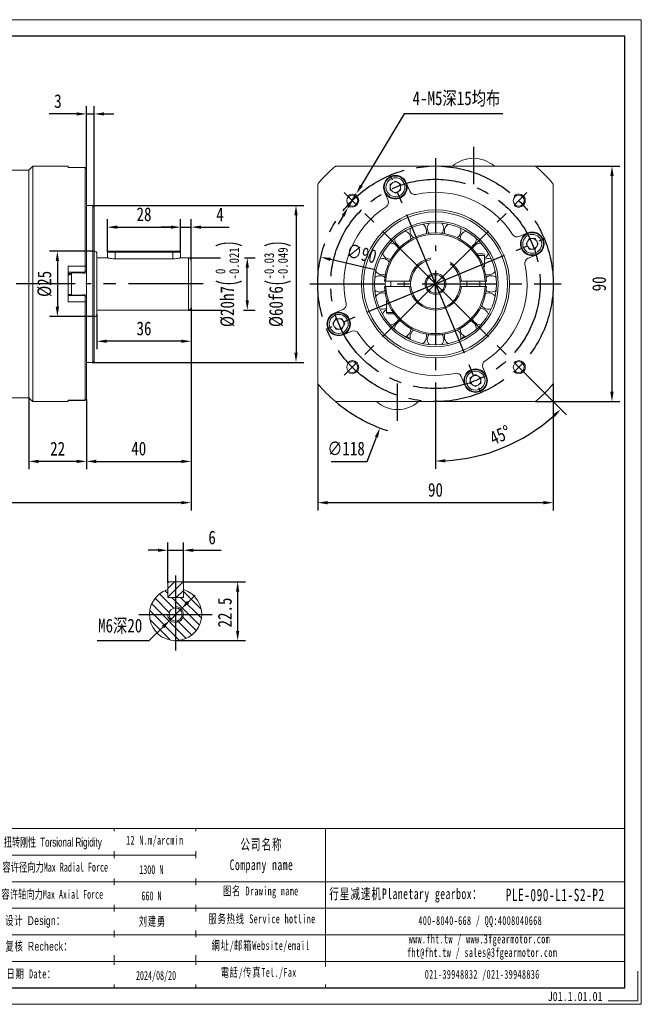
# Model space of a CAD drawing. Header units: millimetres. Extents: x -82 to 450, y -86 to 290.
# Tile 3 of 3: x 212 to 450, y -86 to 290. Entities that reach past the tile are written whole.
import ezdxf

# ---------------------------------------------------------------- set-up
doc = ezdxf.new("R2010")
doc.units = ezdxf.units.MM
doc.header["$LTSCALE"] = 1.5
doc.header["$PDSIZE"] = -1
doc.linetypes.add('CENTER2', pattern=[28.575, 19.05, -3.175, 3.175, -3.175])
doc.layers.get('0').update_dxf_attribs({"lineweight": 18})
doc.layers.get('Defpoints').update_dxf_attribs({"lineweight": 18})
for name, color, linetype in [('1轮廓实线层', 7, 'Continuous'), ('3中心线层', 1, 'CENTER2'), ('5剖面线层', 2, 'Continuous'), ('6文字层', 3, 'Continuous'), ('7标注层', 4, 'Continuous')]:
    doc.layers.add(name, color=color, linetype=linetype)
doc.layers.add('SLD-0', color=7, linetype='Continuous', lineweight=18)
doc.layers.add('细实线', color=7, linetype='Continuous', lineweight=18)
doc.styles.add('TH_GBDIM', font='txt', dxfattribs={"width": 0.8})
doc.styles.add('标准', font='txt', dxfattribs={"width": 0.667})
doc.styles.add('样式 1', font='txt', dxfattribs={"width": 0.8})
doc.dimstyles.new('TH_GBDIM', dxfattribs={"dimscale": 1.5, "dimtxt": 3.5, "dimasz": 2.5, "dimexe": 2, "dimexo": 0, "dimgap": 1.5, "dimtad": 1, "dimdec": 1, "dimdsep": 46, "dimtxsty": 'TH_GBDIM', "dimcen": 2.5, "dimdle": 5, "dimclrd": 4, "dimclre": 4, "dimclrt": 3, "dimadec": 0, "dimazin": 2, "dimtfac": 0.714286, "dimtdec": 1, "dimtmove": 0, "dimatfit": 3, "dimfxl": 1, "dimtolj": 1, "dimarcsym": 0})

# ---------------------------------------------------------------- blocks, each defined once
blk = doc.blocks.new('*D8')
at = {"layer": '7标注层', "color": 4, "lineweight": -2}
for p, q in [((121.78, 148.9), (121.78, 102.3)), ((277.78, 146.24), (277.78, 102.3)), ((125.53, 105.3), (274.03, 105.3))]:
    blk.add_line(p, q, dxfattribs=at)
at = {"layer": '7标注层', "color": 4}
for points in [[(125.53, 105.92), (125.53, 104.67), (121.78, 105.3)], [(274.03, 104.67), (274.03, 105.92), (277.78, 105.3)]]:
    blk.add_solid(points, dxfattribs=at)
at = {"layer": 'Defpoints', "color": 0}
for p in [(121.78, 148.9), (277.78, 146.24), (277.78, 105.3)]:
    blk.add_point(p, dxfattribs=at)
at = {"layer": '7标注层', "color": 3, "insert": (199.78, 110.17), "char_height": 5.25, "attachment_point": 5, "style": 'TH_GBDIM'}
blk.add_mtext('\\A1;{157}{}{}', dxfattribs=at)
blk = doc.blocks.new('*D9')
at = {"layer": '7标注层', "color": 4, "lineweight": -2}
for p, q in [((265.09, 87.1), (261.34, 87.1)), ((268.84, 74.66), (268.84, 90.1)), ((268.84, 87.1), (274.84, 87.1)), ((274.84, 74.66), (274.84, 90.1)), ((278.59, 87.1), (289.25, 87.1))]:
    blk.add_line(p, q, dxfattribs=at)
at = {"layer": '7标注层', "color": 4}
for points in [[(265.09, 86.47), (265.09, 87.72), (268.84, 87.1)], [(278.59, 87.72), (278.59, 86.47), (274.84, 87.1)]]:
    blk.add_solid(points, dxfattribs=at)
at = {"layer": 'Defpoints', "color": 0}
for p in [(274.84, 87.1), (268.84, 74.66), (274.84, 74.66)]:
    blk.add_point(p, dxfattribs=at)
at = {"layer": '7标注层', "color": 3, "insert": (285.79, 91.97), "char_height": 5.25, "attachment_point": 5, "style": 'TH_GBDIM'}
blk.add_mtext('\\A1;6', dxfattribs=at)
blk = doc.blocks.new('*D10')
at = {"layer": '7标注层', "color": 4, "lineweight": -2}
for p, q in [((274.44, 75.06), (298.56, 75.06)), ((295.56, 71.31), (295.56, 56.31)), ((271.84, 52.56), (298.56, 52.56))]:
    blk.add_line(p, q, dxfattribs=at)
at = {"layer": '7标注层', "color": 4}
for points in [[(296.18, 71.31), (294.93, 71.31), (295.56, 75.06)], [(294.93, 56.31), (296.18, 56.31), (295.56, 52.56)]]:
    blk.add_solid(points, dxfattribs=at)
at = {"layer": 'Defpoints', "color": 0}
for p in [(274.44, 75.06), (271.84, 52.56), (295.56, 52.56)]:
    blk.add_point(p, dxfattribs=at)
at = {"layer": '7标注层', "color": 3, "insert": (290.68, 63.31), "char_height": 5.25, "attachment_point": 5, "rotation": 90, "style": 'TH_GBDIM'}
blk.add_mtext('\\A1;22.5', dxfattribs=at)
blk = doc.blocks.new('*D11')
at = {"layer": '7标注层', "color": 4, "lineweight": -2}
for p, q in [((326.14, 150.74), (326.14, 102.3)), ((416.14, 150.74), (416.14, 102.3)), ((329.89, 105.3), (412.39, 105.3))]:
    blk.add_line(p, q, dxfattribs=at)
at = {"layer": '7标注层', "color": 4}
for points in [[(329.89, 105.92), (329.89, 104.67), (326.14, 105.3)], [(412.39, 104.67), (412.39, 105.92), (416.14, 105.3)]]:
    blk.add_solid(points, dxfattribs=at)
at = {"layer": 'Defpoints', "color": 0}
for p in [(326.14, 150.74), (416.14, 150.74), (416.14, 105.3)]:
    blk.add_point(p, dxfattribs=at)
at = {"layer": '7标注层', "color": 3, "insert": (371.14, 110.17), "char_height": 5.25, "attachment_point": 5, "style": 'TH_GBDIM'}
blk.add_mtext('\\A1;90', dxfattribs=at)
blk = doc.blocks.new('*D12')
at = {"layer": '7标注层', "color": 4, "lineweight": -2}
for p, q in [((409.3, 233.9), (441.55, 233.9)), ((438.55, 230.15), (438.55, 147.65)), ((409.3, 143.9), (441.55, 143.9))]:
    blk.add_line(p, q, dxfattribs=at)
at = {"layer": '7标注层', "color": 4}
for points in [[(439.18, 230.15), (437.93, 230.15), (438.55, 233.9)], [(437.93, 147.65), (439.18, 147.65), (438.55, 143.9)]]:
    blk.add_solid(points, dxfattribs=at)
at = {"layer": 'Defpoints', "color": 0}
for p in [(409.3, 233.9), (409.3, 143.9), (438.55, 143.9)]:
    blk.add_point(p, dxfattribs=at)
at = {"layer": '7标注层', "color": 3, "insert": (433.68, 188.9), "char_height": 5.25, "attachment_point": 5, "rotation": 90, "style": 'TH_GBDIM'}
blk.add_mtext('\\A1;90', dxfattribs=at)
blk = doc.blocks.new('*D13')
at = {"layer": '7标注层', "color": 4, "lineweight": -2}
for p, q in [((359.13, 253.85), (342.78, 226.51)), ((396.9, 253.85), (359.13, 253.85)), ((337.78, 218.14), (340.86, 223.29)), ((335.85, 214.93), (333.93, 211.71))]:
    blk.add_line(p, q, dxfattribs=at)
at = {"layer": '7标注层', "color": 4}
for points in [[(342.25, 226.83), (343.32, 226.19), (340.86, 223.29)], [(336.39, 214.61), (335.32, 215.25), (337.78, 218.14)]]:
    blk.add_solid(points, dxfattribs=at)
at = {"layer": 'Defpoints', "color": 0}
for p in [(340.86, 223.29), (337.78, 218.14)]:
    blk.add_point(p, dxfattribs=at)
at = {"layer": '7标注层', "color": 3, "insert": (379.14, 259.56), "char_height": 5.25, "attachment_point": 5, "style": 'TH_GBDIM'}
blk.add_mtext('\\A1;{4-M5深15均布}{}{}', dxfattribs=at)
blk = doc.blocks.new('*D17')
at = {"layer": '7标注层', "color": 4, "lineweight": -2}
for p, q in [((276.78, 198.9), (289.01, 198.9)), ((298.15, 198.9), (302.23, 198.9)), ((299.23, 182.65), (299.23, 195.15)), ((276.78, 178.9), (289.66, 178.9)), ((297.77, 178.9), (302.23, 178.9))]:
    blk.add_line(p, q, dxfattribs=at)
at = {"layer": '7标注层', "color": 4}
for points in [[(299.86, 195.15), (298.61, 195.15), (299.23, 198.9)], [(298.61, 182.65), (299.86, 182.65), (299.23, 178.9)]]:
    blk.add_solid(points, dxfattribs=at)
at = {"layer": 'Defpoints', "color": 0}
for p in [(276.78, 198.9), (299.23, 198.9), (276.78, 178.9)]:
    blk.add_point(p, dxfattribs=at)
at = {"layer": '7标注层', "color": 3, "insert": (292.21, 188.9), "char_height": 5.25, "attachment_point": 5, "rotation": 90, "style": 'TH_GBDIM'}
blk.add_mtext('\\A1;{\\A1;{%%c20}{}{h7\\H0.7143x;{\\H2x;\\W0.5;(}\\S 0^ -0.021;{\\H2x;\\W0.5;)}}}', dxfattribs=at)
blk = doc.blocks.new('*D18')
at = {"layer": '7标注层', "color": 4, "lineweight": -2}
for p, q in [((273.78, 201), (273.78, 213.58)), ((277.78, 197.9), (277.78, 213.58)), ((270.03, 210.58), (266.28, 210.58)), ((273.78, 210.58), (277.78, 210.58)), ((281.53, 210.58), (292.36, 210.58))]:
    blk.add_line(p, q, dxfattribs=at)
at = {"layer": '7标注层', "color": 4}
for points in [[(270.03, 209.96), (270.03, 211.21), (273.78, 210.58)], [(281.53, 211.21), (281.53, 209.96), (277.78, 210.58)]]:
    blk.add_solid(points, dxfattribs=at)
at = {"layer": 'Defpoints', "color": 0}
for p in [(277.78, 210.58), (273.78, 201), (277.78, 197.9)]:
    blk.add_point(p, dxfattribs=at)
at = {"layer": '7标注层', "color": 3, "insert": (288.82, 215.46), "char_height": 5.25, "attachment_point": 5, "style": 'TH_GBDIM'}
blk.add_mtext('\\A1;4', dxfattribs=at)
blk = doc.blocks.new('*D19')
at = {"layer": '7标注层', "color": 4, "lineweight": -2}
for p, q in [((245.78, 201), (245.78, 213.58)), ((273.78, 201), (273.78, 213.58)), ((249.53, 210.58), (270.03, 210.58))]:
    blk.add_line(p, q, dxfattribs=at)
at = {"layer": '7标注层', "color": 4}
for points in [[(249.53, 211.21), (249.53, 209.96), (245.78, 210.58)], [(270.03, 209.96), (270.03, 211.21), (273.78, 210.58)]]:
    blk.add_solid(points, dxfattribs=at)
at = {"layer": 'Defpoints', "color": 0}
for p in [(273.78, 210.58), (245.78, 201), (273.78, 201)]:
    blk.add_point(p, dxfattribs=at)
at = {"layer": '7标注层', "color": 3, "insert": (259.78, 215.46), "char_height": 5.25, "attachment_point": 5, "style": 'TH_GBDIM'}
blk.add_mtext('\\A1;28', dxfattribs=at)
blk = doc.blocks.new('*D20')
at = {"layer": '7标注层', "color": 4, "lineweight": -2}
for p, q in [((241.78, 177.4), (241.78, 163.98)), ((277.78, 179.9), (277.78, 163.98)), ((274.03, 166.98), (245.53, 166.98))]:
    blk.add_line(p, q, dxfattribs=at)
at = {"layer": '7标注层', "color": 4}
for points in [[(245.53, 167.61), (245.53, 166.36), (241.78, 166.98)], [(274.03, 166.36), (274.03, 167.61), (277.78, 166.98)]]:
    blk.add_solid(points, dxfattribs=at)
at = {"layer": 'Defpoints', "color": 0}
for p in [(241.78, 177.4), (277.78, 179.9), (241.78, 166.98)]:
    blk.add_point(p, dxfattribs=at)
at = {"layer": '7标注层', "color": 3, "insert": (259.78, 171.86), "char_height": 5.25, "attachment_point": 5, "style": 'TH_GBDIM'}
blk.add_mtext('\\A1;36', dxfattribs=at)
blk = doc.blocks.new('*D21')
at = {"layer": '7标注层', "color": 4, "lineweight": -2}
for p, q in [((237.78, 232.89), (237.78, 256.85)), ((240.78, 218.4), (240.78, 256.85)), ((234.03, 253.85), (223.51, 253.85)), ((237.78, 253.85), (240.78, 253.85)), ((244.53, 253.85), (248.28, 253.85))]:
    blk.add_line(p, q, dxfattribs=at)
at = {"layer": '7标注层', "color": 4}
for points in [[(234.03, 253.22), (234.03, 254.47), (237.78, 253.85)], [(244.53, 254.47), (244.53, 253.22), (240.78, 253.85)]]:
    blk.add_solid(points, dxfattribs=at)
at = {"layer": 'Defpoints', "color": 0}
for p in [(240.78, 253.85), (237.78, 232.89), (240.78, 218.4)]:
    blk.add_point(p, dxfattribs=at)
at = {"layer": '7标注层', "color": 3, "insert": (226.89, 258.72), "char_height": 5.25, "attachment_point": 5, "style": 'TH_GBDIM'}
blk.add_mtext('\\A1;3', dxfattribs=at)
blk = doc.blocks.new('*D22')
at = {"layer": '7标注层', "color": 4, "lineweight": -2}
for p, q in [((277.78, 173.42), (277.78, 118.06)), ((237.78, 143.7), (237.78, 118.06)), ((241.53, 121.06), (274.03, 121.06))]:
    blk.add_line(p, q, dxfattribs=at)
at = {"layer": '7标注层', "color": 4}
for points in [[(241.53, 121.69), (241.53, 120.44), (237.78, 121.06)], [(274.03, 120.44), (274.03, 121.69), (277.78, 121.06)]]:
    blk.add_solid(points, dxfattribs=at)
at = {"layer": 'Defpoints', "color": 0}
for p in [(277.78, 173.42), (237.78, 143.7), (277.78, 121.06)]:
    blk.add_point(p, dxfattribs=at)
at = {"layer": '7标注层', "color": 3, "insert": (257.78, 125.94), "char_height": 5.25, "attachment_point": 5, "style": 'TH_GBDIM'}
blk.add_mtext('\\A1;40', dxfattribs=at)
blk = doc.blocks.new('*D23')
at = {"layer": '7标注层', "color": 4, "lineweight": -2}
for p, q in [((215.78, 145.4), (215.78, 118.06)), ((237.78, 144.91), (237.78, 118.06)), ((234.03, 121.06), (219.53, 121.06))]:
    blk.add_line(p, q, dxfattribs=at)
at = {"layer": '7标注层', "color": 4}
for points in [[(219.53, 121.69), (219.53, 120.44), (215.78, 121.06)], [(234.03, 120.44), (234.03, 121.69), (237.78, 121.06)]]:
    blk.add_solid(points, dxfattribs=at)
at = {"layer": 'Defpoints', "color": 0}
for p in [(215.78, 145.4), (237.78, 144.91), (215.78, 121.06)]:
    blk.add_point(p, dxfattribs=at)
at = {"layer": '7标注层', "color": 3, "insert": (226.78, 125.94), "char_height": 5.25, "attachment_point": 5, "style": 'TH_GBDIM'}
blk.add_mtext('\\A1;22', dxfattribs=at)
blk = doc.blocks.new('*D24')
at = {"layer": '7标注层', "color": 4, "lineweight": -2}
for p, q in [((276.62, 67.32), (279.28, 69.96)), ((273.96, 64.67), (269.71, 60.44)), ((261.77, 52.56), (267.05, 57.8)), ((241.85, 52.56), (261.77, 52.56))]:
    blk.add_line(p, q, dxfattribs=at)
at = {"layer": '7标注层', "color": 4}
for points in [[(276.18, 67.76), (277.06, 66.87), (273.96, 64.67)], [(267.49, 57.36), (266.61, 58.24), (269.71, 60.44)]]:
    blk.add_solid(points, dxfattribs=at)
at = {"layer": 'Defpoints', "color": 0}
for p in [(273.96, 64.67), (269.71, 60.44)]:
    blk.add_point(p, dxfattribs=at)
at = {"layer": '7标注层', "color": 3, "insert": (250.68, 58.05), "char_height": 5.25, "attachment_point": 5, "style": 'TH_GBDIM'}
blk.add_mtext('\\A1;{M6深20}{}{}', dxfattribs=at)
blk = doc.blocks.new('*D25')
at = {"layer": '7标注层', "color": 4, "lineweight": -2}
for p, q in [((371.14, 185.15), (371.14, 192.65)), ((367.39, 188.9), (374.89, 188.9)), ((344.98, 121.06), (348.56, 130.35)), ((331.26, 121.06), (344.98, 121.06))]:
    blk.add_line(p, q, dxfattribs=at)
blk.add_arc((371.14, 188.9), 59, 229.7039, 251.8293, dxfattribs=at)
at = {"layer": '7标注层', "color": 4}
blk.add_solid([(349.15, 130.13), (347.98, 130.58), (349.91, 133.85)], dxfattribs=at)
at = {"layer": 'Defpoints', "color": 0}
for p in [(392.36, 243.95), (349.91, 133.85)]:
    blk.add_point(p, dxfattribs=at)
at = {"layer": '7标注层', "color": 3, "insert": (337, 125.94), "char_height": 5.25, "attachment_point": 5, "style": 'TH_GBDIM'}
blk.add_mtext('\\A1;∅118', dxfattribs=at)
blk = doc.blocks.new('*D26')
at = {"color": 4, "lineweight": -2}
for p, q in [((406.08, 153.96), (421.14, 138.9)), ((371.14, 140.9), (371.14, 118.19))]:
    blk.add_line(p, q, dxfattribs=at)
blk.add_arc((371.14, 188.9), 67.71, 273.1735, 311.8265, dxfattribs=at)
at = {"color": 4}
for points in [[(416.72, 137.99), (415.86, 138.9), (419.02, 141.02)], [(374.87, 121.91), (374.9, 120.67), (371.14, 121.19)]]:
    blk.add_solid(points, dxfattribs=at)
at = {"layer": 'Defpoints', "color": 0}
for p in [(371.14, 236.9), (371.14, 188.9), (406.08, 153.96), (371.14, 140.9), (388.66, 123.49)]:
    blk.add_point(p, dxfattribs=at)
at = {"color": 3, "insert": (395.85, 131.13), "char_height": 5.25, "attachment_point": 5, "rotation": 23.1623, "style": 'TH_GBDIM'}
blk.add_mtext('\\A1;45%%d', dxfattribs=at)
blk = doc.blocks.new('*D27')
at = {"layer": '7标注层', "color": 4, "lineweight": -2}
for p, q in [((240.28, 218.9), (320.85, 218.9)), ((317.85, 215.15), (317.85, 162.65)), ((239.98, 158.9), (320.85, 158.9))]:
    blk.add_line(p, q, dxfattribs=at)
at = {"layer": '7标注层', "color": 4}
for points in [[(318.48, 215.15), (317.23, 215.15), (317.85, 218.9)], [(317.23, 162.65), (318.48, 162.65), (317.85, 158.9)]]:
    blk.add_solid(points, dxfattribs=at)
at = {"layer": 'Defpoints', "color": 0}
for p in [(240.28, 218.9), (239.98, 158.9), (317.85, 158.9)]:
    blk.add_point(p, dxfattribs=at)
at = {"layer": '7标注层', "color": 3, "insert": (310.82, 188.9), "char_height": 5.25, "attachment_point": 5, "rotation": 90, "style": 'TH_GBDIM'}
blk.add_mtext('\\A1;{\\A1;{%%c60}{}{f6\\H0.7143x;{\\H2x;\\W0.5;(}\\S-0.03^ -0.049;{\\H2x;\\W0.5;)}}}', dxfattribs=at)
blk = doc.blocks.new('*D31')
at = {"layer": '7标注层', "color": 4, "lineweight": -2}
blk.add_line((348.15, 194.26), (330.97, 198.27), dxfattribs=at)
at = {"layer": '7标注层', "color": 4}
blk.add_solid([(331.11, 198.88), (330.82, 197.66), (327.31, 199.12)], dxfattribs=at)
at = {"layer": 'Defpoints', "color": 0}
for p in [(327.31, 199.12), (414.96, 178.67)]:
    blk.add_point(p, dxfattribs=at)
at = {"layer": '7标注层', "color": 3, "insert": (342.92, 200.49), "char_height": 5.25, "attachment_point": 5, "rotation": 346.8658, "style": 'TH_GBDIM'}
blk.add_mtext('\\A1;∅90', dxfattribs=at)
blk = doc.blocks.new('*D32')
at = {"layer": '7标注层', "color": 4, "lineweight": -2}
for p, q in [((240.78, 201.4), (223.68, 201.4)), ((226.68, 197.65), (226.68, 180.15)), ((240.78, 176.4), (223.68, 176.4))]:
    blk.add_line(p, q, dxfattribs=at)
at = {"layer": '7标注层', "color": 4}
for points in [[(227.31, 197.65), (226.06, 197.65), (226.68, 201.4)], [(226.06, 180.15), (227.31, 180.15), (226.68, 176.4)]]:
    blk.add_solid(points, dxfattribs=at)
at = {"layer": 'Defpoints', "color": 0}
for p in [(240.78, 201.4), (226.68, 176.4), (240.78, 176.4)]:
    blk.add_point(p, dxfattribs=at)
at = {"layer": '7标注层', "color": 3, "insert": (221.81, 188.9), "char_height": 5.25, "attachment_point": 5, "rotation": 90, "style": 'TH_GBDIM'}
blk.add_mtext('\\A1;{%%c25}{}{}', dxfattribs=at)

msp = doc.modelspace()

# ---------------------------------------------------------------- hatches: boundary and pattern name
at = {"layer": '5剖面线层'}
h = msp.add_hatch(dxfattribs=at)
h.set_pattern_fill('ANSI31', color=256, scale=0.75, angle=90, style=0)
h.set_pattern_definition([(135, (-121.061, -212.9967), (-1.683798, -1.683798), [])])
h.paths.add_polyline_path([(274.835297, 62.558623), (281.835297, 62.558623, 0.3275382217), (274.835297, 72.098015), (274.835297, 69.058623), (271.835297, 69.058623), (271.835297, 65.558623, -0.4142135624)])
h.paths.add_polyline_path([(274.835297, 62.558623, -0.4142135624), (271.835297, 59.558623), (271.835297, 52.558623, 0.4142135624), (281.835297, 62.558623)])
h.paths.add_polyline_path([(268.835297, 62.558623), (261.835297, 62.558623, 0.4142135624), (271.835297, 52.558623), (271.835297, 59.558623, -0.4142135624)])
h.paths.add_polyline_path([(269.335297, 62.558623, -0.4142135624), (271.835297, 65.058623), (271.835297, 69.058623), (268.835297, 69.058623), (268.835297, 72.098015, 0.3275382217), (261.835297, 62.558623)])
h.paths.add_polyline_path([(271.835297, 65.558623), (271.835297, 65.058623, -0.4142135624), (274.335297, 62.558623), (274.835297, 62.558623, 0.4142135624)])
h.paths.add_polyline_path([(274.835297, 62.558623), (274.335297, 62.558623, -0.4142135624), (271.835297, 60.058623), (271.835297, 59.558623, 0.4142135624)], flags=17)
h.paths.add_polyline_path([(269.335297, 62.558623), (268.835297, 62.558623, 0.4142135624), (271.835297, 59.558623), (271.835297, 60.058623, -0.4142135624)], flags=17)
h = msp.add_hatch(dxfattribs=at)
h.set_pattern_fill('ANSI31', color=256, scale=0.75, style=0)
h.set_pattern_definition([(45, (-121.061, -212.9967), (-1.683798, 1.683798), [])])
h.paths.add_polyline_path([(271.835297, 69.058623), (274.435297, 69.058623), (274.835297, 69.458623), (274.835297, 72.141628), (274.835297, 74.658623), (274.435297, 75.058623), (271.835297, 75.058623)])
h.paths.add_polyline_path([(271.835297, 75.058623), (269.235297, 75.058623), (268.835297, 74.658623), (268.835297, 69.458623), (269.235297, 69.058623), (271.835297, 69.058623)])

# ---------------------------------------------------------------- linework, layer by layer
at = {"color": 7, "linetype": 'Continuous', "lineweight": 15}
for p, q in [((217.281242, 233.899495), (217.281242, 143.899496)), ((230.781247, 233.899495), (230.781247, 233.382395)), ((237.281245, 233.382395), (230.781247, 233.382395)), ((237.281245, 233.382395), (237.281245, 233.405377)), ((237.281245, 195.70182), (237.281245, 233.382395)), ((237.281245, 233.382395), (237.781247, 232.888139)), ((332.980107, 233.899493), (409.295242, 233.899493)), ((215.781247, 232.399494), (215.781247, 145.399495)), ((237.781247, 232.905376), (237.781247, 232.888139)), ((237.781247, 232.905376), (237.781247, 231.405376)), ((237.781247, 232.888139), (237.781247, 195.626239)), ((237.781247, 231.405376), (237.781247, 228.899495)), ((237.781247, 228.899495), (237.781247, 223.899496)), ((326.137672, 150.741927), (326.137672, 227.057062)), ((353.830337, 227.009375), (355.830337, 228.164077)), ((353.830337, 224.699976), (353.830337, 227.009375)), ((355.830337, 228.164077), (357.830337, 227.009375)), ((357.830337, 227.009375), (357.830337, 224.699976)), ((361.356049, 224.273494), (359.987795, 227.576751)), ((416.137676, 227.057062), (416.137676, 150.741927)), ((351.67288, 224.132601), (353.041134, 220.829344)), ((355.830337, 223.545276), (353.830337, 224.699976)), ((357.830337, 224.699976), (355.830337, 223.545276)), ((240.281244, 188.899495), (240.281244, 218.899495)), ((240.781245, 218.399494), (240.781245, 188.899495)), ((406.370781, 208.364289), (403.067521, 206.996036)), ((361.770983, 206.002567), (361.772238, 206.091106)), ((386.75311, 206.091106), (386.749532, 206.240611)), ((405.783455, 204.206832), (406.938154, 206.206832)), ((406.938154, 202.206832), (405.783455, 204.206832)), ((406.938154, 206.206832), (409.247558, 206.206832)), ((409.247558, 206.206832), (410.402256, 204.206832)), ((410.402256, 204.206832), (409.247558, 202.206832)), ((241.781247, 200.399495), (241.781247, 188.899495)), ((248.781246, 200.999495), (245.78124, 200.999495)), ((246.181247, 201.399495), (248.781246, 201.399495)), ((248.781246, 201.399495), (248.781246, 200.999495)), ((248.781246, 201.399495), (270.781246, 201.399495)), ((270.781246, 200.999495), (248.781246, 200.999495)), ((248.781246, 198.438887), (248.781246, 200.999495)), ((270.781246, 200.999495), (270.781246, 201.399495)), ((270.781246, 201.399495), (273.381246, 201.399495)), ((273.781245, 200.999495), (270.781246, 200.999495)), ((270.781246, 198.438887), (270.781246, 200.999495)), ((386.885691, 200.399495), (389.262674, 200.399495)), ((389.887675, 199.774495), (387.323606, 199.774495)), ((406.511675, 198.68112), (409.814931, 200.049374)), ((409.247558, 202.206832), (406.938154, 202.206832)), ((230.781247, 195.70182), (237.281245, 195.70182)), ((230.781247, 195.70182), (230.781247, 182.09717)), ((237.281245, 193.399494), (237.281245, 195.70182)), ((237.281245, 195.70182), (237.781247, 195.626239)), ((270.781246, 198.438887), (248.781246, 198.438887)), ((276.781251, 188.899495), (276.781251, 198.899495)), ((277.781238, 197.899495), (277.781238, 188.899495)), ((237.281245, 193.399494), (230.781247, 193.399494)), ((232.081247, 184.649494), (232.081247, 193.149495)), ((236.456243, 184.649494), (236.456243, 193.149495)), ((237.081242, 192.524495), (237.081242, 185.274496)), ((237.281245, 193.399494), (237.781247, 193.899495)), ((237.281245, 184.399494), (237.281245, 193.399494)), ((237.781247, 195.626239), (237.781247, 193.899495)), ((237.781247, 193.899495), (237.781247, 183.899495)), ((389.887675, 195.399495), (389.522451, 195.399495)), ((240.281244, 158.899496), (240.281244, 188.899495)), ((240.781245, 188.899495), (240.781245, 159.399494)), ((241.781247, 188.899495), (241.781247, 177.399495)), ((276.781251, 178.899494), (276.781251, 188.899495)), ((277.781238, 188.899495), (277.781238, 179.899494)), ((351.971007, 188.899495), (351.997371, 189.904425)), ((351.997371, 187.894565), (351.971007, 188.899495)), ((361.1878, 189.899495), (352.164009, 189.899495)), ((390.111339, 189.899495), (381.087548, 189.899495)), ((230.781247, 184.399494), (237.281245, 184.399494)), ((237.281245, 182.09717), (237.281245, 184.399494)), ((237.281245, 184.399494), (237.781247, 183.899495)), ((352.164009, 187.899495), (361.1878, 187.899495)), ((381.087548, 187.899495), (390.111339, 187.899495)), ((237.281245, 182.09717), (230.781247, 182.09717)), ((237.281245, 182.09717), (237.781247, 182.17275)), ((237.281245, 144.416596), (237.281245, 182.09717)), ((237.781247, 183.899495), (237.781247, 182.17275)), ((237.781247, 182.17275), (237.781247, 144.910849)), ((352.387673, 182.399495), (352.752897, 182.399495)), ((335.763674, 179.11787), (332.460418, 177.749615)), ((352.387673, 178.024495), (354.951742, 178.024495)), ((355.389658, 177.399494), (353.012675, 177.399494)), ((331.873092, 173.592158), (333.027791, 175.592158)), ((333.027791, 171.592157), (331.873092, 173.592158)), ((333.027791, 175.592158), (335.337195, 175.592158)), ((335.337195, 175.592158), (336.491893, 173.592158)), ((336.491893, 173.592158), (335.337195, 171.592157)), ((335.337195, 171.592157), (333.027791, 171.592157)), ((335.904568, 169.4347), (339.207827, 170.802953)), ((361.772238, 171.707884), (361.770983, 171.796423)), ((386.749532, 171.558378), (386.75311, 171.707884)), ((390.602469, 153.666388), (389.234214, 156.969648)), ((237.781247, 153.899494), (237.781247, 148.899495)), ((380.919299, 153.525494), (382.287554, 150.222238)), ((384.445012, 153.099015), (386.445011, 154.253714)), ((384.445012, 150.789611), (384.445012, 153.099015)), ((386.445011, 149.634913), (384.445012, 150.789611)), ((386.445011, 154.253714), (388.445012, 153.099015)), ((388.445012, 150.789611), (386.445011, 149.634913)), ((388.445012, 153.099015), (388.445012, 150.789611)), ((237.781247, 148.899495), (237.781247, 146.393611)), ((230.781247, 144.416596), (237.281245, 144.416596)), ((230.781247, 144.416596), (230.781247, 143.899496)), ((237.781247, 144.910849), (237.281245, 144.416596)), ((237.281245, 144.393614), (237.281245, 144.416596)), ((237.781247, 146.393611), (237.781247, 144.893612)), ((237.781247, 144.910849), (237.781247, 144.893612)), ((409.295242, 143.899493), (332.980107, 143.899493)), ((269.235297, 75.058623), (268.835297, 74.658623)), ((268.835297, 69.458623), (268.835297, 74.658623)), ((268.835297, 72.141628), (268.835297, 69.058623)), ((269.235297, 75.058623), (274.435297, 75.058623)), ((274.835297, 74.658623), (274.435297, 75.058623)), ((274.835297, 74.658623), (274.835297, 69.458623)), ((274.835297, 69.058623), (274.835297, 72.141628)), ((268.835297, 69.458623), (269.235297, 69.058623)), ((274.835297, 69.058623), (268.835297, 69.058623)), ((269.235297, 69.058623), (274.435297, 69.058623)), ((274.435297, 69.058623), (274.835297, 69.458623))]:
    msp.add_line(p, q, dxfattribs=at)
at = {"color": 7, "linetype": 'Continuous', "lineweight": 15, "flags": 128}
msp.add_lwpolyline([(390.27819, 189.900384), (390.304341, 188.899495), (390.27819, 187.898608)], dxfattribs=at)
at = {"color": 7, "linetype": 'Continuous', "lineweight": 15}
for centre, radius in [((355.830337, 225.854676), 4.25), ((355.830337, 225.854676), 3.625), ((339.317869, 220.7193), 2.1), ((402.957479, 220.7193), 2.1), ((371.137674, 188.899495), 28.3), ((371.137674, 188.899495), 27.5), ((371.137674, 188.899495), 24), ((371.137674, 188.899495), 23.333333), ((408.092855, 204.206832), 4.25), ((408.092855, 204.206832), 3.625), ((371.137674, 188.899495), 4), ((371.137674, 188.899495), 3.5), ((334.182493, 173.592157), 4.25), ((334.182493, 173.592157), 3.625), ((339.317869, 157.079689), 2.1), ((402.957479, 157.079689), 2.1), ((386.445011, 151.944313), 4.25), ((386.445011, 151.944313), 3.625)]:
    msp.add_circle(centre, radius, dxfattribs=at)
msp.add_circle((271.835297, 62.558623), 2.5)
for centre, radius, start, end in [((371.137674, 188.899495), 59, 130.29614333, 139.70385667), ((385.637674, 224.732828), 12.166667, 48.88790956, 131.11209044), ((371.137674, 188.899495), 59, 40.29614333, 49.70385667), ((355.830337, 225.854676), 4.5, 22.5, 202.5), ((355.830337, 225.854676), 4.5, 202.5, 22.5), ((355.830337, 225.854676), 2, 120, 180), ((355.830337, 225.854676), 2, 180, 240), ((355.830337, 225.854676), 2, 60, 120), ((355.830337, 225.854676), 2, 360, 60), ((355.830337, 225.854676), 2, 300, 360), ((355.830337, 225.854676), 2, 240, 300), ((363.203808, 225.038861), 2, 202.5, 282.38201935), ((371.137674, 188.899495), 35, 32.61798065, 102.38201935), ((371.137674, 188.899495), 35, 122.61798065, 192.38201935), ((351.193374, 220.063976), 2, 302.61798065, 22.5), ((364.571063, 209.109446), 3.125, 0, 56.74217776), ((371.137674, 210.149495), 3.125, 141.25782224, 217.62353734), ((371.137674, 210.149495), 3.125, 0, 38.74217776), ((377.704285, 209.109446), 3.125, 123.25782224, 199.62353734), ((371.137674, 188.899495), 19.5, 2.93953449, 177.06046551), ((371.137674, 188.899495), 19, 3.01696131, 176.98303869), ((358.647238, 206.091106), 3.125, 0, 74.74217776), ((364.571063, 209.109446), 3.125, 159.25782224, 235.62353734), ((364.571063, 209.109446), 3.125, 340.37646266, 0), ((371.137674, 210.149495), 3.125, 322.37646266, 0), ((377.704285, 209.109446), 3.125, 304.37646266, 0), ((383.628111, 206.091106), 3.125, 105.25782224, 181.62353734), ((377.704285, 209.109446), 3.125, 0, 20.74217776), ((402.302155, 208.843795), 2, 212.61798065, 292.5), ((408.092855, 204.206832), 4.5, 112.5, 292.5), ((408.092855, 204.206832), 4.5, 292.5, 112.5), ((353.946063, 201.389931), 3.125, 16.37646266, 92.74217776), ((358.647238, 206.091106), 3.125, 177.25782224, 253.62353734), ((383.628111, 206.091106), 3.125, 286.37646266, 0), ((388.329285, 201.389931), 3.125, 87.25782224, 163.62353734), ((408.092855, 204.206832), 2, 150, 210), ((408.092855, 204.206832), 2, 90, 150), ((408.092855, 204.206832), 2, 210, 270), ((408.092855, 204.206832), 2, 30, 90), ((408.092855, 204.206832), 2, 270, 330), ((408.092855, 204.206832), 2, 330, 30), ((240.781244, 200.399495), 1, 0, 90), ((353.946063, 201.389931), 3.125, 195.25782224, 271.62353734), ((389.262674, 199.774495), 0.625, 0, 90), ((388.329285, 201.389931), 3.125, 299.91300124, 344.74217776), ((276.781244, 197.899495), 1, 0, 90), ((350.927723, 195.466106), 3.125, 34.37646266, 110.74217776), ((371.137674, 188.899495), 10, 5.73917048, 174.26082952), ((371.137674, 188.899495), 9.5, 6.04232842, 173.95767158), ((391.347625, 195.466106), 3.125, 69.25782224, 117.85167874), ((371.137674, 188.899495), 35, 302.61798065, 12.38201935), ((407.27704, 196.833361), 2, 112.5, 192.38201935), ((236.456244, 192.524495), 0.625, 0, 90), ((349.887674, 188.899495), 3.125, 52.37646266, 128.74217776), ((350.927723, 195.466106), 3.125, 213.25782224, 289.62353734), ((391.347625, 195.466106), 3.125, 250.37646266, 326.74217776), ((392.387674, 188.899495), 3.125, 51.25782224, 127.62353734), ((371.137674, 188.899495), 9.5, 173.95767158, 186.04232842), ((371.137674, 188.899495), 9.5, 353.95767158, 6.04232842), ((236.456244, 185.274495), 0.625, 270, 0), ((349.887674, 188.899495), 3.125, 231.25782224, 307.62353734), ((350.927723, 182.332884), 3.125, 70.37646266, 146.74217776), ((371.137674, 188.899495), 19.5, 182.93953449, 357.06046551), ((371.137674, 188.899495), 19, 183.01696131, 356.98303869), ((371.137674, 188.899495), 10, 185.73917048, 354.26082952), ((371.137674, 188.899495), 9.5, 186.04232842, 353.95767158), ((391.347625, 182.332884), 3.125, 33.25782224, 109.62353734), ((392.387674, 188.899495), 3.125, 232.37646266, 308.74217776), ((334.998308, 180.965628), 2, 292.5, 12.38201935), ((240.781244, 177.399495), 1, 270, 0), ((276.781244, 179.899495), 1, 270, 0), ((334.182493, 173.592157), 4.5, 112.5, 292.5), ((334.182493, 173.592157), 4.5, 292.5, 112.5), ((350.927723, 182.332884), 3.125, 249.25782224, 297.85167874), ((353.946063, 176.409058), 3.125, 119.91300124, 164.74217776), ((353.012674, 178.024495), 0.625, 180, 270), ((388.329285, 176.409058), 3.125, 15.25782224, 91.62353734), ((391.347625, 182.332884), 3.125, 214.37646266, 290.74217776), ((334.182493, 173.592157), 2, 150, 210), ((334.182493, 173.592157), 2, 90, 150), ((334.182493, 173.592157), 2, 30, 90), ((334.182493, 173.592157), 2, 330, 30), ((353.946063, 176.409058), 3.125, 267.25782224, 343.62353734), ((358.647238, 171.707884), 3.125, 106.37646266, 182.74217776), ((383.628111, 171.707884), 3.125, 0, 73.62353734), ((388.329285, 176.409058), 3.125, 196.37646266, 272.74217776), ((334.182493, 173.592157), 2, 210, 270), ((334.182493, 173.592157), 2, 270, 330), ((339.973193, 168.955195), 2, 32.61798065, 112.5), ((371.137674, 188.899495), 35, 212.61798065, 282.38201935), ((358.647238, 171.707884), 3.125, 285.25782224, 0), ((364.571063, 168.689544), 3.125, 124.37646266, 200.74217776), ((364.571063, 168.689544), 3.125, 0, 19.62353734), ((371.137674, 167.649495), 3.125, 142.37646266, 218.74217776), ((371.137674, 167.649495), 3.125, 0, 37.62353734), ((377.704285, 168.689544), 3.125, 160.37646266, 236.74217776), ((377.704285, 168.689544), 3.125, 0, 55.62353734), ((383.628111, 171.707884), 3.125, 178.37646266, 254.74217776), ((358.559777, 166.373143), 3, 28.07445321, 58.98077079), ((364.571063, 168.689544), 3.125, 303.25782224, 0), ((371.137674, 167.649495), 3.125, 321.25782224, 0), ((377.704285, 168.689544), 3.125, 339.25782224, 0), ((383.715571, 166.373143), 3, 121.01922921, 151.92554679), ((391.081974, 157.735013), 2, 122.61798065, 202.5), ((379.07154, 152.760129), 2, 22.5, 102.38201935), ((386.445011, 151.944313), 4.5, 22.5, 202.5), ((371.137674, 188.899495), 59, 220.29614333, 229.70385667), ((386.445011, 151.944313), 4.5, 202.5, 22.5), ((386.445011, 151.944313), 2, 120, 180), ((386.445011, 151.944313), 2, 180, 240), ((386.445011, 151.944313), 2, 60, 120), ((386.445011, 151.944313), 2, 360, 60), ((386.445011, 151.944313), 2, 300, 360), ((371.137674, 188.899495), 59, 310.29614333, 319.70385667), ((386.445011, 151.944313), 2, 240, 300), ((356.637674, 153.066161), 12.166667, 228.88790956, 311.11209044)]:
    msp.add_arc(centre, radius, start, end, dxfattribs=at)
at = {"color": 4}
for centre, radius, start, end in [((339.317869, 220.7193), 2.5, 226.59175418, 135), ((402.957479, 220.7193), 2.5, 225, 136.59175418), ((339.317869, 157.079689), 2.5, 225, 133.40824582), ((402.957479, 157.079689), 2.5, 223.40824582, 135), ((271.835297, 62.558623), 3, 180, 90)]:
    msp.add_arc(centre, radius, start, end, dxfattribs=at)
msp.add_arc((271.835297, 62.558623), 10, 107.45760312, 72.54239688)
at = {"color": 7, "linetype": 'Continuous', "lineweight": 15}
for centre, start_param, end_param in [((230.781244, 188.899495), 1.22658386, 1.4153415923), ((232.081244, 188.899495), 1.4153415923, 1.6040993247)]:
    msp.add_ellipse(centre, major_axis=(6.844658, 2.196172), ratio=0.4884358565, start_param=start_param, end_param=end_param, dxfattribs=at)
for points in [[(217.281242, 233.899495), (215.781247, 232.399494)], [(230.781247, 233.899495), (217.281242, 233.899495)], [(237.281245, 233.405377), (230.781247, 233.405377)], [(237.781247, 232.905376), (237.281245, 233.405377)], [(215.781247, 232.399494), (196.281244, 232.399494)], [(240.281244, 218.899495), (237.781247, 218.899495)], [(240.781245, 218.399494), (240.281244, 218.899495)], [(246.181247, 201.399495), (245.78124, 200.999495)], [(245.78124, 200.999495), (245.78124, 198.874656)], [(273.781245, 200.999495), (273.381246, 201.399495)], [(273.781245, 198.899495), (273.781245, 200.999495)], [(389.887675, 195.399495), (389.887675, 199.774495)], [(245.78124, 198.899495), (241.781247, 198.899495)], [(276.781251, 198.899495), (273.781245, 198.899495)], [(232.081247, 192.899494), (230.781247, 192.899494)], [(236.456243, 193.149495), (232.081247, 193.149495)], [(352.164009, 189.899495), (351.663332, 189.899495)], [(354.137673, 189.899495), (354.137673, 187.899495)], [(359.137674, 187.899495), (359.137674, 189.899495)], [(361.690453, 189.899495), (361.1878, 189.899495)], [(381.087548, 189.899495), (380.584896, 189.899495)], [(383.137674, 189.899495), (383.137674, 187.899495)], [(388.137675, 187.899495), (388.137675, 189.899495)], [(390.612017, 189.899495), (390.111339, 189.899495)], [(230.781247, 184.899495), (232.081247, 184.899495)], [(232.081247, 184.649494), (236.456243, 184.649494)], [(351.663332, 187.899495), (352.164009, 187.899495)], [(361.1878, 187.899495), (361.690453, 187.899495)], [(380.584896, 187.899495), (381.087548, 187.899495)], [(390.111339, 187.899495), (390.612017, 187.899495)], [(352.387673, 182.399495), (352.387673, 178.024495)], [(241.781247, 178.899494), (276.781251, 178.899494)], [(237.781247, 158.899496), (240.281244, 158.899496)], [(240.281244, 158.899496), (240.781245, 159.399494)], [(196.281244, 145.399495), (215.781247, 145.399495)], [(215.781247, 145.399495), (217.281242, 143.899496)], [(217.281242, 143.899496), (230.781247, 143.899496)], [(230.781247, 144.393614), (237.281245, 144.393614)], [(237.281245, 144.393614), (237.781247, 144.893612)]]:
    msp.add_open_spline(points, degree=1, dxfattribs=at)
for points, knots in [([(248.781246, 198.438887), (248.452629, 198.449083), (247.79576, 198.469464), (246.91303, 198.611244), (246.232799, 198.767913), (245.82677, 198.885678), (245.818654, 198.888298), (245.815327, 198.889372)], [0, 0, 0, 0, 0.2081867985, 0.416140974, 0.6300741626, 0.8483417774, 1, 1, 1, 1]), ([(273.747159, 198.889372), (273.757181, 198.892344), (273.801313, 198.905433), (273.553882, 198.831192), (273.026743, 198.692468), (272.220545, 198.533344), (271.420341, 198.44797), (270.929582, 198.440995), (270.781246, 198.438887)], [0, 0, 0, 0, 0.0602506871, 0.26530734, 0.4728205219, 0.6883253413, 0.9057943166, 1, 1, 1, 1])]:
    msp.add_open_spline(points, degree=3, knots=knots, dxfattribs=at)
at = {"layer": '3中心线层', "ltscale": 0.5}
for p, q in [((385.637673, 241.272298), (385.637673, 226.09777)), ((356.637675, 136.526691), (356.637675, 151.701219))]:
    msp.add_line(p, q, dxfattribs=at)
at = {"layer": '3中心线层'}
for p, q in [((371.137674, 236.899495), (371.137674, 140.899495)), ((371.137674, 188.899495), (353.974475, 230.335122)), ((371.137674, 188.899495), (336.194284, 223.842885)), ((371.137674, 188.899495), (406.081065, 223.842885)), ((371.137674, 188.899495), (412.573302, 206.062694)), ((282.407053, 188.899495), (117.633133, 188.899495)), ((323.137674, 188.899495), (419.137674, 188.899495)), ((371.137674, 188.899495), (329.702046, 171.736296)), ((371.137674, 188.899495), (336.194284, 153.956104)), ((371.137674, 188.899495), (406.081065, 153.956104)), ((371.137674, 188.899495), (388.300873, 147.463867)), ((271.835297, 77.418104), (271.835297, 48.558623)), ((257.835297, 62.558623), (285.835297, 62.558623))]:
    msp.add_line(p, q, dxfattribs=at)
for radius in [45, 40]:
    msp.add_circle((371.137674, 188.899495), radius, dxfattribs=at)
at = {"layer": '细实线'}
for p, q in [((-35.3226, -19.258992), (443.43228, -19.258992)), ((279.627481, -19.258992), (279.627481, -80.069674)), ((329.060098, -19.258992), (329.060098, -80.069674)), ((10.557404, -29.405278), (279.627481, -29.405278)), ((-35.3226, -39.551564), (443.43228, -39.551564)), ((10.557404, -49.69785), (443.43228, -49.69785))]:
    msp.add_line(p, q, dxfattribs=at)
at = {"layer": '细实线', "color": 3}
msp.add_lwpolyline([(-82.324788, -86.404096), (449.766702, -86.404096), (449.766702, 289.8606), (-82.324788, 289.8606)], close=True, dxfattribs=at)
at = {"layer": '细实线', "color": 3, "lineweight": 25}
msp.add_lwpolyline([(-50.652675, -80.069674), (443.43228, -80.069674), (443.43228, 283.526178), (-50.652675, 283.526178)], close=True, dxfattribs=at)
at = {"layer": '细实线', "color": 3}
msp.add_lwpolyline([(448.499818, -73.735251), (448.499818, -85.137212), (437.097857, -85.137212)], dxfattribs=at)

# ---------------------------------------------------------------- texts
at = {"layer": '6文字层', "insert": (414.006729, -81.63571), "char_height": 3.5, "width": 43.30442304, "attachment_point": 1, "style": '样式 1'}
msp.add_mtext('J01.1.01.01', dxfattribs=at)
at = {"layer": 'SLD-0', "color": 1, "attachment_point": 2, "line_spacing_factor": 1.15057, "style": '标准'}
for s, insert, char_height, width in [('\\T1.1;公司名称\\PCompany name', (304.657309, -23.26455), 4.05851439, 52.54508942), ('\\T1.1;图名 Drawing name', (304.37989, -41.421888), 3.38209532, 43.25254949), ('\\T1.1;  行星减速机Planetary gearbox：', (357.827488, -42.132286), 4.05851439, 63.83085347), ('\\pxt5;{\\T1.1;PLE-090-L1-S2-P2}', (416.872144, -42.238555), 4.73493345, 34.4583832), ('\\T1.1;服务热线 Service hotline', (304.859495, -52.056818), 3.38209532, 48.18749529), ('\\T1.1;400-8040-668 / QQ:4008040668', (388.229424, -52.703058), 3.38209532, 98.47108942), ('\\T1.1;www.fht.tw / www.3fgearmotor.com ', (387.917577, -59.747507), 3.38209532, 98.58194063), ('\\T1.1;網址/邮箱Website/email', (304.33287, -62.246542), 3.38209532, 50.158647), ('\\T1.1;\\pxt12;fht@fht.tw / sales@3fgearmotor.com ', (388.948304, -64.897543), 3.38209532, 98.58194063), ('\\T1.1;電話/传真Tel./Fax', (303.57513, -72.515711), 3.38209532, 50.76190851), ('\\T1.1;021-39948832 /021-39948836 ', (388.983669, -73.255181), 3.38209532, 75.27476913)]:
    msp.add_mtext(s, dxfattribs=dict(at, insert=insert, char_height=char_height, width=width))

# ---------------------------------------------------------------- dimensions: what is measured, and where the dimension line sits
dim = msp.add_angular_dim_2l(base=(388.663152, 123.49352), line1=((371.137674, 188.899495), (406.081065, 153.956104)), line2=((371.137674, 236.899495), (371.137674, 140.899495)), dimstyle='TH_GBDIM')
dim.commit()
dim.dimension.update_dxf_attribs({"geometry": '*D26', "text_midpoint": (397.771807, 126.644319), "dimtype": 162})
at = {"layer": '7标注层'}
for base, p1, p2, picture, middle in [((240.781245, 253.845952), (237.781247, 232.888139), (240.781245, 218.399494), '*D21', (226.893258, 253.845952)), ((273.781238, 210.58286), (245.781237, 200.999495), (273.781238, 200.999495), '*D19', (259.781237, 210.58286)), ((277.781238, 210.58286), (273.781238, 200.999495), (277.781238, 197.899495), '*D18', (288.821741, 210.58286)), ((241.781237, 166.981534), (277.781238, 179.899495), (241.781237, 177.399494), '*D20', (259.781237, 166.981534)), ((277.781238, 121.06095), (237.781237, 143.699494), (277.781238, 173.421981), '*D22', (257.781237, 121.06095)), ((416.137676, 105.299532), (326.137672, 150.741927), (416.137676, 150.741927), '*D11', (371.137674, 105.299532)), ((215.781247, 121.06095), (237.781247, 144.910849), (215.781247, 145.399495), '*D23', (226.781247, 121.06095))]:
    dim = msp.add_linear_dim(base=base, p1=p1, p2=p2, dimstyle='TH_GBDIM', override={"dimexo": 0, "dimgap": 1.5, "dimtad": 1, "dimjust": 0, "dimdec": 5, "dimlfac": 1, "dimse1": 0, "dimse2": 0, "dimsd1": 0, "dimsd2": 0}, dxfattribs=at)
    dim.commit()
    dim.dimension.update_dxf_attribs({"geometry": picture, "text_midpoint": middle, "dimtype": 160})
for p1, p2, text, picture, middle in [((337.778301, 218.144473), (340.857437, 223.294126), '{4-M5深15均布}{}{}', '*D13', (379.137321, 253.845952)), ((273.963671, 64.672866), (269.706923, 60.44438), '{M6深20}{}{}', '*D24', (250.684379, 52.558623))]:
    dim = msp.add_diameter_dim_2p(p1=p1, p2=p2, text=text, dimstyle='TH_GBDIM', override={"dimgap": 1.5, "dimtad": 1, "dimtih": 0, "dimtoh": 1, "dimdec": 0, "dimlfac": 1, "dimse1": 0, "dimse2": 0, "dimsd1": 0, "dimsd2": 0, "dimtix": 0, "dimtofl": 1, "dimatfit": 3}, dxfattribs=at)
    dim.commit()
    dim.dimension.update_dxf_attribs({"geometry": picture, "text_midpoint": middle, "dimtype": 163})
dim = msp.add_diameter_dim_2p(p1=(392.36246, 243.949549), p2=(349.912889, 133.84944), dimstyle='TH_GBDIM', override={"dimtih": 1, "dimtoh": 1, "dimtofl": 0}, dxfattribs=at)
dim.commit()
dim.dimension.update_dxf_attribs({"geometry": '*D25', "text_midpoint": (336.995359, 121.060949), "dimtype": 163})
for base, p1, p2, picture, middle in [((438.550921, 143.899493), (409.295242, 233.899495), (409.295242, 143.899493), '*D12', (438.550921, 188.899495)), ((295.555695, 52.558623), (274.435297, 75.058623), (271.835297, 52.558623), '*D10', (295.555695, 63.308623))]:
    dim = msp.add_linear_dim(base=base, p1=p1, p2=p2, angle=90, dimstyle='TH_GBDIM', override={"dimexo": 0, "dimgap": 1.5, "dimtad": 1, "dimjust": 0, "dimdec": 5, "dimlfac": 1, "dimse1": 0, "dimse2": 0, "dimsd1": 0, "dimsd2": 0}, dxfattribs=at)
    dim.commit()
    dim.dimension.update_dxf_attribs({"geometry": picture, "text_midpoint": middle, "dimtype": 160})
dim = msp.add_linear_dim(base=(317.851575, 158.899496), p1=(240.281244, 218.899495), p2=(239.981237, 158.899496), angle=90, text='{\\A1;{%%c<>}{}{f6\\H0.7143x;{\\H2x;\\W0.5;(}\\S-0.03^ -0.049;{\\H2x;\\W0.5;)}}}', dimstyle='TH_GBDIM', override={"dimgap": 1.5, "dimtad": 1, "dimjust": 0, "dimdec": 1, "dimlfac": 1, "dimse1": 0, "dimse2": 0, "dimsd1": 0, "dimsd2": 0, "dimtp": -0.03, "dimtm": 0.049, "dimtdec": 3, "dimtzin": 8}, dxfattribs=at)
dim.commit()
dim.dimension.update_dxf_attribs({"geometry": '*D27', "text_midpoint": (310.824943, 188.899496)})
dim = msp.add_linear_dim(base=(299.233002, 198.899495), p1=(276.781238, 178.899495), p2=(276.781238, 198.899495), angle=90, text='{\\A1;{%%c<>}{}{h7\\H0.7143x;{\\H2x;\\W0.5;(}\\S 0^ -0.021;{\\H2x;\\W0.5;)}}}', dimstyle='TH_GBDIM', override={"dimdec": 5, "dimtp": 0, "dimtm": 0.021, "dimtdec": 3, "dimtzin": 8}, dxfattribs=at)
dim.commit()
dim.dimension.update_dxf_attribs({"geometry": '*D17', "text_midpoint": (299.233002, 188.899495), "dimtype": 160})
dim = msp.add_linear_dim(base=(277.781238, 105.299532), p1=(121.781236, 148.899495), p2=(277.781238, 146.241465), text='{157}{}{}', dimstyle='TH_GBDIM', override={"dimexo": 0, "dimgap": 1.5, "dimtad": 1, "dimjust": 0, "dimdec": 5, "dimlfac": 1, "dimse1": 0, "dimse2": 0, "dimsd1": 0, "dimsd2": 0}, dxfattribs=at)
dim.commit()
dim.dimension.update_dxf_attribs({"geometry": '*D8', "text_midpoint": (199.781237, 110.174532)})
dim = msp.add_linear_dim(base=(274.835297, 87.09956), p1=(268.835297, 74.658623), p2=(274.835297, 74.658623), dimstyle='TH_GBDIM', override={"dimexo": 0, "dimgap": 1.5, "dimtad": 1, "dimjust": 0, "dimdec": 5, "dimlfac": 1, "dimse1": 0, "dimse2": 0, "dimsd1": 0, "dimsd2": 0}, dxfattribs=at)
dim.commit()
dim.dimension.update_dxf_attribs({"geometry": '*D9', "text_midpoint": (285.793677, 91.97456)})

# ---------------------------------------------------------------- next in the draw order: texts
at = {"layer": 'SLD-0', "color": 1, "insert": (187.887388, -63.08991), "char_height": 3.38209532, "width": 126.6107839, "attachment_point": 2, "line_spacing_factor": 1.15057, "style": '标准', "bg_fill": 2}
msp.add_mtext('{\\T1.1;0.44-0.61kg.cm²}', dxfattribs=at)

# ---------------------------------------------------------------- next in the draw order: wipeouts: each hides what was drawn before it
for points in [[(369.274123, 197.857124), (370.160328, 201.655102), (377.431671, 199.958435), (376.545466, 196.160457)], [(237.435427, 184.966161), (233.535427, 184.966161), (233.535427, 192.832828), (237.435427, 192.832828)]]:
    msp.add_wipeout(points).dxf.layer = '1轮廓实线层'

# ---------------------------------------------------------------- next in the draw order: linework, layer by layer
at = {"layer": '细实线'}
for p, q in [((248.410674, -19.258992), (248.410674, -80.069674)), ((10.557404, -59.844136), (443.43228, -59.844136)), ((10.557404, -69.990422), (443.43228, -69.990422))]:
    msp.add_line(p, q, dxfattribs=at)

# ---------------------------------------------------------------- next in the draw order: dimensions: what is measured, and where the dimension line sits
at = {"layer": '7标注层'}
dim = msp.add_diameter_dim_2p(p1=(414.960502, 178.674048), p2=(327.314846, 199.124941), dimstyle='TH_GBDIM', override={"dimgap": 1.5, "dimtad": 1, "dimtih": 0, "dimtoh": 0, "dimdec": 5, "dimlfac": 1, "dimse1": 0, "dimse2": 0, "dimsd1": 0, "dimsd2": 0, "dimtix": 0}, dxfattribs=at)
dim.commit()
dim.dimension.update_dxf_attribs({"geometry": '*D31', "text_midpoint": (341.809578, 195.742797), "dimtype": 163})
dim = msp.add_linear_dim(base=(226.681369, 176.399495), p1=(240.781238, 201.399495), p2=(240.781238, 176.399495), angle=90, text='{%%c<>}{}{}', dimstyle='TH_GBDIM', override={"dimexo": 0, "dimgap": 1.5, "dimtad": 1, "dimjust": 0, "dimdec": 5, "dimlfac": 1, "dimse1": 0, "dimse2": 0, "dimsd1": 0, "dimsd2": 0}, dxfattribs=at)
dim.commit()
dim.dimension.update_dxf_attribs({"geometry": '*D32', "text_midpoint": (226.681369, 188.899495), "dimtype": 160})

# ---------------------------------------------------------------- next in the draw order: texts
at = {"layer": 'SLD-0', "color": 1, "char_height": 3.38209532, "width": 126.6107839, "attachment_point": 2, "style": '标准', "bg_fill": 2}
for s, insert in [('{\\T1.1;12 N.m/arcmin}', (263.901748, -21.994254)), ('{\\f宋体|b0|i0|c134|p2;容许径向力Max Radial Force}', (225.856373, -32.336911)), ('{\\f宋体|b0|i0|c134|p2;容许轴向力Max Axial Force}', (224.762696, -42.682594)), ('{\\fSimSun|b0|i0|c134|p2;\\T1.1;设计 \\fArial|b0|i0|c0|p34;Design\\fSimSun|b0|i0|c134|p2;：}', (218.194263, -52.725024)), ('{\\fSimSun|b0|i0|c134|p2;\\T1.1;复核 \\fArial|b0|i0|c0|p34;Recheck\\fSimSun|b0|i0|c134|p2;：}', (219.635021, -62.532505)), ('{\\T1.1;日期 Date：}', (216.656574, -73.083297))]:
    msp.add_mtext(s, dxfattribs=dict(at, insert=insert))

# ---------------------------------------------------------------- next in the draw order: texts
at = {"layer": 'SLD-0', "color": 1, "width": 126.6107839, "attachment_point": 2, "style": '标准', "bg_fill": 2}
for s, insert, char_height in [('{\\f宋体|b0|i0|c134|p2;\\W0.65;扭转刚性 \\fArial|b0|i0|c0|p34;Torsional Rigidity}', (224.95244, -22.778117), 3.38209532), ('{\\fSimSun|b1|i0|c134|p2;1300 N}', (262.572972, -33.224756), 3.38209532), ('{\\fSimSun|b1|i0|c134|p2;660 N}', (262.634568, -43.274704), 3.38209532), ('{\\fSimSun|b0|i0|c134|p2;\\T1.1;刘建勇 }', (262.993822, -53.034026), 3.38209532), ('2024/08/20', (264.367331, -73.672861), 3.3820953)]:
    msp.add_mtext(s, dxfattribs=dict(at, insert=insert, char_height=char_height))

doc.saveas('drawing.dxf')
